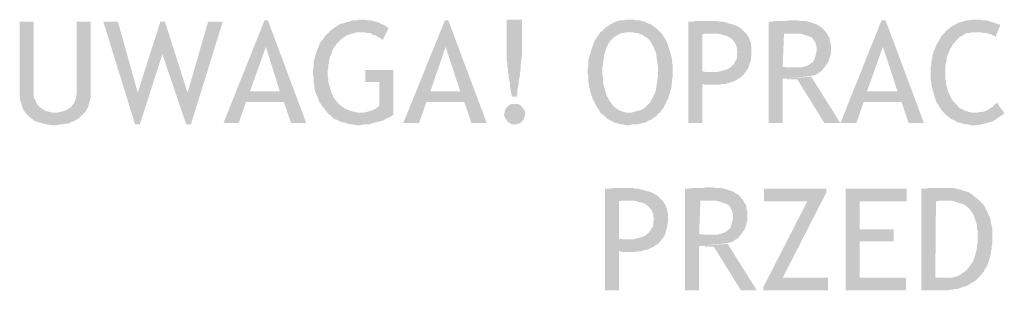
# Model space of a CAD drawing. Header units: millimetres. Extents: x -14047 to 49934, y -21523 to 14989.
# Tile 190 of 201: x 11693 to 11824, y 3869 to 3905. Entities that reach past the tile are written whole.
import ezdxf

# ---------------------------------------------------------------- set-up
doc = ezdxf.new("R2010")
doc.units = ezdxf.units.MM
doc.linetypes.add('ACAD_ISO02W100', pattern=[15, 12, -3])
doc.layers.add('A_PPOŻ', color=1, linetype='ACAD_ISO02W100', lineweight=30, true_color=0xff0000)
doc.layers.add('H', color=7, linetype='Continuous')

# ---------------------------------------------------------------- blocks, each defined once
blk = doc.blocks.new('PODKŁAD')
at = {"layer": 'H', "linetype": 'Continuous'}
for points in [[(14759.79, 6266.68), (14765.26, 6280.35), (14765.7, 6280.35), (14765.44, 6276.82), (14763.32, 6270.91), (14767.82, 6269.5), (14762.79, 6269.5), (14761.82, 6266.68)], [(14768.79, 6266.68), (14767.82, 6269.5), (14763.32, 6270.91), (14767.29, 6270.91), (14765.44, 6276.82), (14765.7, 6280.35), (14770.81, 6266.68)], [(14780.95, 6277.7), (14780.69, 6277.96), (14780.33, 6278.14), (14780.07, 6278.32), (14779.72, 6278.4), (14779.45, 6278.58), (14779.19, 6278.67), (14778.84, 6278.67), (14778.57, 6278.76), (14778.31, 6278.76), (14773.99, 6278.93), (14774.43, 6279.29), (14774.7, 6279.46), (14774.96, 6279.64), (14775.22, 6279.82), (14775.49, 6279.9), (14775.84, 6279.99), (14776.1, 6280.08), (14776.45, 6280.17), (14776.72, 6280.26), (14777.07, 6280.35), (14777.42, 6280.35), (14777.78, 6280.43), (14778.13, 6280.43), (14778.66, 6280.43), (14779.01, 6280.35), (14779.36, 6280.35), (14779.98, 6280.17), (14780.33, 6280.08), (14780.86, 6279.82), (14781.13, 6279.73), (14781.39, 6279.55), (14781.66, 6279.38), (14781.75, 6279.29)], [(14783.69, 6266.68), (14789.24, 6280.35), (14789.68, 6280.35), (14789.33, 6276.82), (14787.3, 6270.91), (14791.8, 6269.5), (14786.77, 6269.5), (14785.8, 6266.68)], [(14792.77, 6266.68), (14791.8, 6269.5), (14787.3, 6270.91), (14791.27, 6270.91), (14789.33, 6276.82), (14789.68, 6280.35), (14794.8, 6266.68)], [(14798.15, 6270.2), (14797.97, 6271.08), (14797.89, 6271.53), (14797.89, 6271.97), (14797.71, 6272.76), (14797.71, 6273.11), (14797.62, 6273.47), (14797.62, 6273.82), (14797.53, 6274.17), (14797.53, 6274.52), (14797.53, 6274.79), (14797.44, 6275.14), (14797.44, 6275.67), (14797.44, 6275.85), (14797.44, 6276.11), (14797.44, 6280.43), (14799.47, 6280.43), (14799.47, 6276.46), (14799.47, 6276.29), (14799.47, 6276.02), (14799.47, 6275.85), (14799.47, 6275.58), (14799.38, 6275.05), (14799.3, 6274.44), (14799.3, 6273.73), (14799.21, 6273.38), (14799.21, 6273.03), (14799.03, 6272.23), (14799.03, 6271.88), (14798.94, 6271.44), (14798.86, 6271), (14798.86, 6270.56), (14798.77, 6270.2)], [(14813.31, 6266.41), (14812.96, 6266.5), (14812.7, 6266.5), (14812.35, 6266.59), (14812.08, 6266.68), (14811.73, 6266.76), (14811.47, 6266.94), (14811.2, 6267.03), (14810.94, 6267.2), (14810.67, 6267.38), (14810.5, 6267.56), (14810.23, 6267.82), (14809.97, 6268), (14809.79, 6268.26), (14809.7, 6268.44), (14809.53, 6268.7), (14809.35, 6268.97), (14809.09, 6269.5), (14808.82, 6270.03), (14808.73, 6270.29), (14808.56, 6270.91), (14808.47, 6271.26), (14808.38, 6271.61), (14808.38, 6271.88), (14808.29, 6272.23), (14808.29, 6272.58), (14808.29, 6272.94), (14808.2, 6273.29), (14808.2, 6273.91), (14808.29, 6274.26), (14808.29, 6274.61), (14808.29, 6274.97), (14808.38, 6275.32), (14808.47, 6275.58), (14808.56, 6275.94), (14808.73, 6276.55), (14808.82, 6276.82), (14808.91, 6277.08), (14809.17, 6277.7), (14809.35, 6277.96), (14809.53, 6278.23), (14809.7, 6278.49), (14809.88, 6278.76), (14810.14, 6278.93), (14810.59, 6279.38), (14810.85, 6279.55), (14811.11, 6279.73), (14811.38, 6279.9), (14811.91, 6280.17), (14812.26, 6280.26), (14812.53, 6280.35), (14812.88, 6280.35), (14813.23, 6280.43), (14813.49, 6280.43), (14814.02, 6280.43), (14814.37, 6280.43), (14814.73, 6280.35), (14815.08, 6280.35), (14815.43, 6280.26), (14815.96, 6280.08), (14816.31, 6279.9), (14816.58, 6279.82), (14816.84, 6279.64), (14817.28, 6279.29), (14817.55, 6279.11), (14817.72, 6278.85), (14813.67, 6278.76), (14813.31, 6278.76), (14813.05, 6278.67), (14812.7, 6278.67), (14812.44, 6278.49), (14812.17, 6278.4), (14811.91, 6278.23), (14811.64, 6278.05), (14811.38, 6277.79), (14811.2, 6277.61), (14811.03, 6277.35), (14810.94, 6277.17), (14810.67, 6276.64), (14810.59, 6276.38), (14810.5, 6276.02), (14810.41, 6275.76), (14810.32, 6275.41), (14810.32, 6275.05), (14810.23, 6274.7), (14810.23, 6274.35), (14810.14, 6274), (14810.14, 6273.2), (14810.23, 6272.85), (14810.23, 6272.5), (14810.23, 6272.14), (14810.32, 6271.79), (14810.5, 6271.17), (14810.59, 6270.82), (14810.67, 6270.56), (14810.76, 6270.29), (14810.94, 6270.03), (14811.03, 6269.76), (14811.29, 6269.41), (14811.47, 6269.14), (14811.73, 6268.88), (14811.91, 6268.7), (14812.17, 6268.53), (14812.44, 6268.35), (14812.7, 6268.26), (14813.05, 6268.17), (14813.31, 6268.09), (14813.67, 6268.09), (14817.81, 6268.09), (14817.55, 6267.91), (14817.37, 6267.65), (14817.11, 6267.47), (14816.84, 6267.29), (14816.58, 6267.12), (14816.31, 6267.03), (14816.05, 6266.85), (14815.78, 6266.76), (14815.43, 6266.68), (14815.17, 6266.59), (14814.81, 6266.5), (14814.46, 6266.5), (14814.11, 6266.5), (14813.76, 6266.41)], [(14832.28, 6266.68), (14832.28, 6280.17), (14832.63, 6280.17), (14833.07, 6280.26), (14833.51, 6280.26), (14833.78, 6280.26), (14834.22, 6280.26), (14834.57, 6280.26), (14834.92, 6280.35), (14835.19, 6280.35), (14836.07, 6280.35), (14836.51, 6280.26), (14837.22, 6280.26), (14837.48, 6280.17), (14837.83, 6280.08), (14838.1, 6279.99), (14838.63, 6279.82), (14838.89, 6279.64), (14839.16, 6279.46), (14839.33, 6279.38), (14839.51, 6279.2), (14839.68, 6279.02), (14839.86, 6278.76), (14835.28, 6278.58), (14835.01, 6278.58), (14834.75, 6278.58), (14834.3, 6278.58), (14834.13, 6274.17), (14834.83, 6274.08), (14835.19, 6274.08), (14835.45, 6274.08), (14839.51, 6273.91), (14839.33, 6273.64), (14839.07, 6273.47), (14838.8, 6273.29), (14838.54, 6273.11), (14838.19, 6273.03), (14837.92, 6272.94), (14834.13, 6272.58), (14834.13, 6266.68)], [(14841.8, 6266.68), (14847.27, 6280.35), (14847.8, 6280.35), (14847.45, 6276.82), (14845.33, 6270.91), (14849.92, 6269.5), (14844.89, 6269.5), (14843.92, 6266.68)], [(14850.88, 6266.68), (14849.92, 6269.5), (14845.33, 6270.91), (14849.39, 6270.91), (14847.45, 6276.82), (14847.8, 6280.35), (14852.91, 6266.68)], [(14862.43, 6278.14), (14862.26, 6278.23), (14861.99, 6278.4), (14861.73, 6278.49), (14861.46, 6278.58), (14861.11, 6278.67), (14860.76, 6278.67), (14860.41, 6278.76), (14860.05, 6278.76), (14859.61, 6278.76), (14855.82, 6278.93), (14856.08, 6279.11), (14856.61, 6279.55), (14857.14, 6279.82), (14857.41, 6279.99), (14857.67, 6280.08), (14858.02, 6280.17), (14858.29, 6280.26), (14858.64, 6280.35), (14858.91, 6280.35), (14859.26, 6280.43), (14859.96, 6280.43), (14860.41, 6280.43), (14860.76, 6280.35), (14861.11, 6280.35), (14861.46, 6280.26), (14861.73, 6280.17), (14862.08, 6280.08), (14862.35, 6279.99), (14862.61, 6279.9), (14862.87, 6279.82), (14863.05, 6279.73)], [(14737.04, 6266.41), (14736.34, 6266.5), (14735.63, 6266.68), (14735.37, 6266.76), (14735.1, 6266.85), (14734.75, 6266.94), (14734.48, 6267.12), (14734.31, 6267.29), (14734.04, 6267.47), (14733.69, 6267.82), (14733.51, 6268), (14733.34, 6268.26), (14733.16, 6268.53), (14733.07, 6268.79), (14732.98, 6269.06), (14732.9, 6269.41), (14732.81, 6269.67), (14732.72, 6270.03), (14732.72, 6270.38), (14732.72, 6270.82), (14732.72, 6280.17), (14734.57, 6280.17), (14734.57, 6270.91), (14734.57, 6270.56), (14734.57, 6270.29), (14734.66, 6269.94), (14734.84, 6269.67), (14734.92, 6269.41), (14735.1, 6269.14), (14735.28, 6268.88), (14735.54, 6268.7), (14735.81, 6268.53), (14736.07, 6268.35), (14736.34, 6268.26), (14736.69, 6268.17), (14737.04, 6268.09), (14737.39, 6268.09), (14741.36, 6268.09), (14741.09, 6267.82), (14740.92, 6267.65), (14740.65, 6267.38), (14740.39, 6267.2), (14740.21, 6267.12), (14739.95, 6266.94), (14739.59, 6266.85), (14739.33, 6266.68), (14738.98, 6266.59), (14738.71, 6266.59), (14738.36, 6266.5), (14738.01, 6266.5), (14737.66, 6266.41)], [(14741.36, 6268.09), (14737.39, 6268.09), (14737.75, 6268.09), (14738.1, 6268.17), (14738.45, 6268.26), (14738.71, 6268.35), (14738.98, 6268.44), (14739.24, 6268.62), (14739.51, 6268.79), (14739.77, 6269.14), (14739.95, 6269.32), (14740.04, 6269.59), (14740.21, 6269.94), (14740.21, 6270.2), (14740.3, 6270.56), (14740.3, 6270.91), (14740.3, 6280.17), (14742.15, 6280.17), (14742.15, 6270.82), (14742.15, 6270.11), (14742.06, 6269.76), (14741.98, 6269.41), (14741.89, 6269.14), (14741.8, 6268.79), (14741.62, 6268.53), (14741.53, 6268.26)], [(14748.06, 6266.5), (14743.83, 6280.17), (14745.77, 6280.17), (14748.41, 6270.73)], [(14748.06, 6266.5), (14748.41, 6270.73), (14751.41, 6280.17), (14752.03, 6280.17), (14751.68, 6275.85), (14748.68, 6266.5)], [(14754.85, 6266.5), (14751.68, 6275.85), (14752.03, 6280.17), (14755.03, 6270.73)], [(14754.85, 6266.5), (14755.03, 6270.73), (14757.76, 6280.17), (14759.7, 6280.17), (14755.47, 6266.5)], [(14821.6, 6266.68), (14821.6, 6280.17), (14822.13, 6280.17), (14822.58, 6280.26), (14822.93, 6280.26), (14823.28, 6280.26), (14823.63, 6280.26), (14824.52, 6280.26), (14824.96, 6280.26), (14825.31, 6280.26), (14825.75, 6280.17), (14826.1, 6280.17), (14826.46, 6280.08), (14826.81, 6279.99), (14827.07, 6279.9), (14827.43, 6279.82), (14827.69, 6279.73), (14827.95, 6279.64), (14828.22, 6279.46), (14828.4, 6279.38), (14828.66, 6279.2), (14828.84, 6279.02), (14829.19, 6278.67), (14824.43, 6278.58), (14824.16, 6278.58), (14823.81, 6278.58), (14823.46, 6278.49), (14823.46, 6273.55), (14823.99, 6273.47), (14824.34, 6273.47), (14824.6, 6273.47), (14829.1, 6273.38), (14828.93, 6273.11), (14828.75, 6272.94), (14828.57, 6272.76), (14828.31, 6272.67), (14828.13, 6272.5), (14827.6, 6272.23), (14827.34, 6272.14), (14827.07, 6272.05), (14826.72, 6271.97), (14826.46, 6271.88), (14823.46, 6271.88), (14823.46, 6266.68)], [(14773.64, 6268), (14773.46, 6268.26), (14773.2, 6268.62), (14773.02, 6268.79), (14772.84, 6269.06), (14772.67, 6269.32), (14772.49, 6269.59), (14772.4, 6269.85), (14772.31, 6270.2), (14772.14, 6270.47), (14772.05, 6270.73), (14771.96, 6271.08), (14771.87, 6271.44), (14771.87, 6271.7), (14771.79, 6272.05), (14771.79, 6272.41), (14771.79, 6272.76), (14771.7, 6273.11), (14771.7, 6273.73), (14771.79, 6274.08), (14771.79, 6274.44), (14771.79, 6274.79), (14771.87, 6275.14), (14771.96, 6275.41), (14772.14, 6276.11), (14772.23, 6276.38), (14772.49, 6276.91), (14772.58, 6277.26), (14772.76, 6277.52), (14772.93, 6277.7), (14773.11, 6277.96), (14773.28, 6278.23), (14773.55, 6278.49), (14773.73, 6278.67), (14773.99, 6278.93), (14778.22, 6278.76), (14777.87, 6278.76), (14777.51, 6278.76), (14777.25, 6278.67), (14776.9, 6278.58), (14776.63, 6278.49), (14776.28, 6278.4), (14776.01, 6278.23), (14775.75, 6278.05), (14775.49, 6277.88), (14775.05, 6277.43), (14774.87, 6277.26), (14774.7, 6276.99), (14774.52, 6276.82), (14774.25, 6276.29), (14774.17, 6275.94), (14773.9, 6275.41), (14773.81, 6274.7), (14773.73, 6274.35), (14773.73, 6274), (14773.64, 6273.64), (14773.64, 6272.94), (14773.73, 6272.58), (14773.73, 6272.23), (14773.81, 6271.88), (14773.9, 6271.61), (14773.99, 6271.26), (14774.08, 6271), (14774.17, 6270.64), (14774.34, 6270.38), (14774.43, 6270.11), (14774.61, 6269.85), (14774.78, 6269.67), (14775.05, 6269.32), (14775.31, 6269.06), (14775.58, 6268.88), (14775.84, 6268.7), (14776.1, 6268.53), (14776.63, 6268.35), (14777.25, 6268.17), (14777.6, 6268.09), (14777.95, 6268.09), (14778.13, 6268.09)], [(14813.67, 6268.09), (14814.02, 6268.09), (14814.37, 6268.17), (14814.64, 6268.26), (14814.99, 6268.35), (14815.25, 6268.44), (14815.52, 6268.53), (14815.78, 6268.7), (14816.05, 6268.97), (14816.23, 6269.14), (14816.49, 6269.41), (14816.58, 6269.5), (14816.67, 6269.76), (14816.84, 6270.03), (14816.93, 6270.29), (14817.11, 6270.56), (14817.2, 6270.82), (14817.28, 6271.08), (14817.37, 6271.79), (14817.46, 6272.14), (14817.46, 6272.5), (14817.55, 6272.85), (14817.55, 6273.2), (14817.55, 6274), (14817.55, 6274.35), (14817.46, 6274.7), (14817.37, 6275.41), (14817.28, 6276.11), (14817.11, 6276.38), (14817.02, 6276.64), (14816.93, 6276.91), (14816.75, 6277.17), (14816.67, 6277.35), (14816.49, 6277.61), (14816.31, 6277.79), (14816.14, 6277.96), (14815.96, 6278.14), (14815.7, 6278.23), (14815.52, 6278.4), (14815.25, 6278.49), (14815.08, 6278.58), (14814.81, 6278.67), (14814.55, 6278.67), (14814.2, 6278.76), (14813.93, 6278.76), (14813.67, 6278.76), (14817.72, 6278.85), (14817.99, 6278.67), (14818.17, 6278.4), (14818.34, 6278.14), (14818.52, 6277.88), (14818.78, 6277.35), (14818.87, 6277.08), (14818.96, 6276.82), (14819.14, 6276.2), (14819.22, 6275.94), (14819.31, 6275.58), (14819.4, 6275.23), (14819.4, 6274.88), (14819.49, 6274.52), (14819.49, 6274.17), (14819.49, 6273.73), (14819.49, 6273.2), (14819.49, 6272.76), (14819.4, 6272.41), (14819.4, 6272.05), (14819.31, 6271.35), (14819.22, 6271.08), (14819.14, 6270.73), (14819.05, 6270.47), (14818.96, 6270.11), (14818.87, 6269.85), (14818.69, 6269.59), (14818.61, 6269.32), (14818.43, 6269.06), (14818.34, 6268.79), (14817.99, 6268.35), (14817.81, 6268.09)], [(14829.1, 6273.38), (14824.69, 6273.47), (14825.04, 6273.47), (14825.4, 6273.47), (14825.75, 6273.55), (14826.1, 6273.64), (14826.37, 6273.73), (14826.72, 6273.82), (14826.9, 6273.91), (14827.16, 6274.08), (14827.34, 6274.26), (14827.51, 6274.44), (14827.69, 6274.61), (14827.78, 6274.88), (14827.95, 6275.05), (14828.04, 6275.32), (14828.04, 6275.58), (14828.04, 6275.94), (14828.13, 6276.11), (14828.04, 6276.46), (14828.04, 6276.73), (14827.95, 6276.99), (14827.87, 6277.17), (14827.78, 6277.43), (14827.6, 6277.61), (14827.43, 6277.79), (14827.25, 6277.96), (14827.07, 6278.05), (14826.81, 6278.23), (14826.54, 6278.32), (14826.19, 6278.4), (14825.93, 6278.49), (14825.57, 6278.58), (14825.13, 6278.58), (14824.78, 6278.58), (14824.43, 6278.58), (14829.19, 6278.67), (14829.37, 6278.49), (14829.45, 6278.32), (14829.63, 6278.05), (14829.72, 6277.88), (14829.81, 6277.61), (14829.9, 6277.35), (14829.9, 6277.17), (14829.98, 6276.82), (14829.98, 6276.55), (14829.98, 6276.02), (14829.98, 6275.67), (14829.9, 6275.41), (14829.9, 6275.05), (14829.81, 6274.79), (14829.72, 6274.52), (14829.63, 6274.26), (14829.54, 6274), (14829.28, 6273.55)], [(14839.51, 6273.91), (14835.45, 6274.08), (14835.89, 6274.08), (14836.25, 6274.08), (14836.6, 6274.08), (14836.95, 6274.17), (14837.22, 6274.26), (14837.48, 6274.35), (14837.74, 6274.52), (14838.1, 6274.79), (14838.27, 6274.97), (14838.36, 6275.23), (14838.45, 6275.49), (14838.54, 6275.85), (14838.63, 6276.2), (14838.63, 6276.46), (14838.63, 6276.82), (14838.54, 6277.17), (14838.45, 6277.43), (14838.27, 6277.7), (14838.1, 6277.96), (14837.83, 6278.14), (14837.57, 6278.23), (14837.3, 6278.32), (14837.04, 6278.4), (14836.77, 6278.49), (14836.42, 6278.58), (14836.07, 6278.58), (14835.72, 6278.58), (14835.28, 6278.58), (14839.86, 6278.76), (14840.04, 6278.58), (14840.13, 6278.32), (14840.3, 6278.14), (14840.39, 6277.88), (14840.39, 6277.61), (14840.48, 6277.35), (14840.57, 6276.99), (14840.57, 6276.73), (14840.57, 6276.46), (14840.57, 6276.11), (14840.48, 6275.76), (14840.39, 6275.49), (14840.3, 6275.14), (14840.21, 6274.88), (14840.04, 6274.61), (14839.86, 6274.35), (14839.77, 6274.17)], [(14859.17, 6266.41), (14858.82, 6266.5), (14858.47, 6266.5), (14857.85, 6266.68), (14857.5, 6266.76), (14857.23, 6266.85), (14856.97, 6267.03), (14856.44, 6267.29), (14855.91, 6267.73), (14855.73, 6267.91), (14855.47, 6268.17), (14855.29, 6268.35), (14855.11, 6268.62), (14854.94, 6268.79), (14854.85, 6269.06), (14854.67, 6269.32), (14854.5, 6269.59), (14854.41, 6269.94), (14854.32, 6270.2), (14854.14, 6270.82), (14854.06, 6271.08), (14853.97, 6271.44), (14853.88, 6271.79), (14853.88, 6272.14), (14853.79, 6272.5), (14853.79, 6273.2), (14853.79, 6273.73), (14853.79, 6274.08), (14853.88, 6274.44), (14853.88, 6274.79), (14853.97, 6275.14), (14854.06, 6275.76), (14854.14, 6276.11), (14854.41, 6276.64), (14854.5, 6276.99), (14854.67, 6277.26), (14855.11, 6278.05), (14855.29, 6278.32), (14855.64, 6278.67), (14855.82, 6278.93), (14859.61, 6278.76), (14859.35, 6278.76), (14858.99, 6278.67), (14858.73, 6278.67), (14858.38, 6278.58), (14858.11, 6278.4), (14857.85, 6278.23), (14857.58, 6278.05), (14857.41, 6277.88), (14857.14, 6277.61), (14856.97, 6277.35), (14856.79, 6277.26), (14856.52, 6276.73), (14856.35, 6276.46), (14856.26, 6276.2), (14856.08, 6275.85), (14855.91, 6275.32), (14855.91, 6274.97), (14855.73, 6274.26), (14855.73, 6273.91), (14855.73, 6273.55), (14855.73, 6272.94), (14855.73, 6272.58), (14855.82, 6272.23), (14855.82, 6271.88), (14855.91, 6271.53), (14856, 6271.26), (14856.08, 6270.91), (14856.35, 6270.38), (14856.44, 6270.11), (14856.61, 6269.85), (14856.79, 6269.59), (14857.05, 6269.32), (14857.32, 6269.06), (14857.5, 6268.79), (14857.76, 6268.62), (14858.02, 6268.53), (14858.29, 6268.35), (14858.91, 6268.17), (14859.26, 6268.09), (14859.52, 6268.09), (14863.58, 6268), (14863.4, 6267.82), (14863.14, 6267.65), (14862.87, 6267.47), (14862.61, 6267.29), (14862.35, 6267.12), (14862.08, 6266.94), (14861.82, 6266.85), (14861.46, 6266.76), (14861.2, 6266.68), (14860.85, 6266.59), (14860.49, 6266.5), (14859.88, 6266.41)], [(14777.42, 6266.41), (14777.07, 6266.5), (14776.72, 6266.5), (14776.37, 6266.59), (14776.1, 6266.68), (14775.75, 6266.76), (14775.49, 6266.85), (14775.22, 6266.94), (14774.87, 6267.12), (14774.61, 6267.2), (14774.34, 6267.38), (14774.17, 6267.56), (14773.9, 6267.82), (14773.64, 6268), (14778.13, 6268.09), (14778.48, 6268.09), (14778.84, 6268.17), (14779.19, 6268.26), (14779.45, 6268.35), (14779.72, 6268.44), (14780.07, 6268.62), (14780.25, 6268.79), (14780.51, 6268.97), (14780.51, 6272.14), (14778.66, 6272.14), (14778.66, 6273.73), (14782.36, 6273.73), (14782.36, 6267.82), (14782.19, 6267.65), (14781.92, 6267.47), (14781.66, 6267.38), (14781.31, 6267.2), (14781.04, 6267.03), (14780.69, 6266.94), (14780.33, 6266.85), (14779.63, 6266.68), (14779.36, 6266.59), (14779.01, 6266.5), (14778.39, 6266.5), (14778.04, 6266.41)], [(14839.68, 6266.68), (14836.07, 6272.5), (14835.89, 6272.5), (14835.63, 6272.5), (14835.28, 6272.5), (14834.92, 6272.5), (14834.57, 6272.58), (14834.13, 6272.58), (14837.92, 6272.85), (14841.8, 6266.68)], [(14824.6, 6271.79), (14824.34, 6271.79), (14823.9, 6271.79), (14823.46, 6271.88), (14826.46, 6271.88), (14826.1, 6271.88), (14825.75, 6271.79), (14825.4, 6271.79), (14824.96, 6271.79)], [(14798.5, 6266.5), (14798.15, 6266.5), (14797.89, 6266.68), (14797.62, 6266.85), (14797.36, 6267.2), (14797.18, 6267.47), (14797.09, 6267.73), (14797.18, 6268.17), (14797.27, 6268.53), (14797.44, 6268.79), (14797.8, 6269.06), (14798.06, 6269.23), (14798.41, 6269.23), (14798.86, 6269.23), (14799.12, 6269.14), (14799.38, 6268.97), (14799.65, 6268.62), (14799.83, 6268.35), (14799.91, 6268), (14799.83, 6267.56), (14799.74, 6267.29), (14799.56, 6267.03), (14799.21, 6266.68), (14798.94, 6266.59), (14798.59, 6266.5)], [(14863.58, 6268), (14859.7, 6268.09), (14860.05, 6268.09), (14860.41, 6268.17), (14860.67, 6268.17), (14861.02, 6268.26), (14861.55, 6268.53), (14861.82, 6268.7), (14862.08, 6268.88), (14862.26, 6269.14), (14862.52, 6269.32), (14862.61, 6269.41)], [(14821.16, 6244.46), (14821.16, 6257.95), (14821.52, 6257.95), (14821.96, 6258.04), (14822.4, 6258.04), (14822.66, 6258.04), (14823.1, 6258.04), (14823.46, 6258.04), (14823.81, 6258.13), (14824.07, 6258.13), (14824.96, 6258.13), (14825.4, 6258.04), (14826.1, 6258.04), (14826.37, 6257.95), (14826.72, 6257.86), (14826.98, 6257.77), (14827.51, 6257.6), (14827.78, 6257.42), (14828.04, 6257.24), (14828.22, 6257.16), (14828.4, 6256.98), (14828.57, 6256.8), (14828.75, 6256.54), (14824.16, 6256.36), (14823.9, 6256.36), (14823.63, 6256.36), (14823.19, 6256.36), (14823.02, 6251.95), (14823.72, 6251.86), (14824.07, 6251.86), (14824.34, 6251.86), (14828.4, 6251.69), (14828.22, 6251.42), (14827.95, 6251.25), (14827.69, 6251.07), (14827.43, 6250.89), (14827.07, 6250.81), (14826.81, 6250.72), (14823.02, 6250.36), (14823.02, 6244.46)], [(14810.5, 6244.46), (14810.5, 6257.95), (14811.03, 6257.95), (14811.47, 6258.04), (14811.82, 6258.04), (14812.17, 6258.04), (14812.53, 6258.04), (14813.4, 6258.04), (14813.84, 6258.04), (14814.2, 6258.04), (14814.64, 6257.95), (14814.99, 6257.95), (14815.34, 6257.86), (14815.7, 6257.77), (14815.96, 6257.68), (14816.31, 6257.6), (14816.58, 6257.51), (14816.84, 6257.42), (14817.11, 6257.24), (14817.28, 6257.16), (14817.55, 6256.98), (14817.72, 6256.8), (14818.08, 6256.45), (14813.31, 6256.36), (14813.05, 6256.36), (14812.7, 6256.36), (14812.35, 6256.27), (14812.35, 6251.33), (14812.88, 6251.25), (14813.23, 6251.25), (14813.49, 6251.25), (14817.99, 6251.16), (14817.81, 6250.89), (14817.64, 6250.72), (14817.46, 6250.54), (14817.2, 6250.45), (14817.02, 6250.28), (14816.49, 6250.01), (14816.23, 6249.92), (14815.96, 6249.83), (14815.61, 6249.75), (14815.34, 6249.66), (14812.35, 6249.66), (14812.35, 6244.46)], [(14831.57, 6244.46), (14831.57, 6244.9), (14837.39, 6256.27), (14831.66, 6256.27), (14831.66, 6257.95), (14839.95, 6257.95), (14839.95, 6257.51), (14834.13, 6246.13), (14840.13, 6246.13), (14840.13, 6244.46)], [(14842.51, 6244.46), (14842.51, 6257.95), (14850.62, 6257.95), (14850.62, 6256.27), (14844.36, 6256.27), (14844.36, 6252.57), (14848.86, 6252.57), (14848.86, 6250.98), (14844.36, 6250.98), (14844.36, 6246.13), (14850.53, 6246.13), (14850.53, 6244.46)], [(14852.56, 6244.46), (14852.56, 6257.95), (14853, 6257.95), (14853.53, 6258.04), (14853.88, 6258.04), (14854.32, 6258.04), (14854.67, 6258.04), (14854.94, 6258.04), (14855.2, 6258.04), (14856.26, 6258.04), (14856.61, 6258.04), (14856.88, 6258.04), (14857.23, 6257.95), (14857.58, 6257.86), (14857.94, 6257.77), (14858.2, 6257.68), (14858.47, 6257.6), (14858.82, 6257.51), (14859.08, 6257.33), (14859.35, 6257.16), (14859.52, 6256.98), (14859.79, 6256.8), (14860.23, 6256.45), (14855.73, 6256.36), (14855.29, 6256.36), (14854.94, 6256.36), (14854.5, 6256.27), (14854.41, 6246.22), (14854.67, 6246.13), (14854.94, 6246.13), (14855.29, 6246.13), (14855.64, 6246.13), (14855.91, 6246.13), (14859.96, 6245.95), (14859.79, 6245.78), (14859.52, 6245.6), (14859.35, 6245.51), (14859.08, 6245.34), (14858.91, 6245.25), (14858.64, 6245.07), (14858.38, 6244.98), (14857.85, 6244.81), (14857.58, 6244.72), (14857.32, 6244.63), (14856.97, 6244.63), (14856.7, 6244.54), (14856.35, 6244.54), (14856.08, 6244.46), (14855.73, 6244.46)], [(14817.99, 6251.16), (14813.58, 6251.25), (14813.93, 6251.25), (14814.28, 6251.25), (14814.64, 6251.33), (14814.99, 6251.42), (14815.25, 6251.51), (14815.61, 6251.6), (14815.78, 6251.69), (14816.05, 6251.86), (14816.23, 6252.04), (14816.4, 6252.22), (14816.58, 6252.39), (14816.67, 6252.66), (14816.84, 6252.83), (14816.93, 6253.1), (14816.93, 6253.36), (14816.93, 6253.72), (14817.02, 6253.89), (14816.93, 6254.24), (14816.93, 6254.51), (14816.84, 6254.77), (14816.75, 6254.95), (14816.67, 6255.21), (14816.49, 6255.39), (14816.31, 6255.57), (14816.14, 6255.74), (14815.96, 6255.83), (14815.7, 6256.01), (14815.43, 6256.1), (14815.08, 6256.18), (14814.81, 6256.27), (14814.46, 6256.36), (14814.02, 6256.36), (14813.67, 6256.36), (14813.31, 6256.36), (14818.08, 6256.45), (14818.25, 6256.27), (14818.34, 6256.1), (14818.52, 6255.83), (14818.61, 6255.66), (14818.69, 6255.39), (14818.78, 6255.13), (14818.78, 6254.95), (14818.87, 6254.6), (14818.87, 6254.33), (14818.87, 6253.8), (14818.87, 6253.45), (14818.78, 6253.19), (14818.78, 6252.83), (14818.69, 6252.57), (14818.61, 6252.3), (14818.52, 6252.04), (14818.43, 6251.78), (14818.17, 6251.33)], [(14828.4, 6251.69), (14824.34, 6251.86), (14824.78, 6251.86), (14825.13, 6251.86), (14825.49, 6251.86), (14825.84, 6251.95), (14826.1, 6252.04), (14826.37, 6252.13), (14826.63, 6252.3), (14826.98, 6252.57), (14827.16, 6252.75), (14827.25, 6253.01), (14827.34, 6253.27), (14827.43, 6253.63), (14827.51, 6253.98), (14827.51, 6254.24), (14827.51, 6254.6), (14827.43, 6254.95), (14827.34, 6255.21), (14827.16, 6255.48), (14826.98, 6255.74), (14826.72, 6255.92), (14826.46, 6256.01), (14826.19, 6256.1), (14825.93, 6256.18), (14825.66, 6256.27), (14825.31, 6256.36), (14824.96, 6256.36), (14824.6, 6256.36), (14824.16, 6256.36), (14828.75, 6256.54), (14828.93, 6256.36), (14829.01, 6256.1), (14829.19, 6255.92), (14829.28, 6255.66), (14829.28, 6255.39), (14829.37, 6255.13), (14829.45, 6254.77), (14829.45, 6254.51), (14829.45, 6254.24), (14829.45, 6253.89), (14829.37, 6253.54), (14829.28, 6253.27), (14829.19, 6252.92), (14829.1, 6252.66), (14828.93, 6252.39), (14828.75, 6252.13), (14828.66, 6251.95)], [(14859.96, 6245.95), (14855.91, 6246.13), (14856.26, 6246.13), (14856.61, 6246.13), (14856.88, 6246.22), (14857.23, 6246.31), (14857.5, 6246.4), (14857.76, 6246.57), (14858.02, 6246.75), (14858.29, 6246.92), (14858.55, 6247.1), (14858.73, 6247.37), (14858.91, 6247.54), (14859.08, 6247.81), (14859.26, 6248.07), (14859.44, 6248.34), (14859.52, 6248.6), (14859.61, 6248.86), (14859.7, 6249.13), (14859.79, 6249.48), (14859.88, 6249.75), (14859.96, 6250.1), (14859.96, 6250.45), (14860.05, 6250.81), (14860.05, 6251.16), (14860.05, 6251.95), (14860.05, 6252.3), (14859.96, 6252.66), (14859.96, 6253.01), (14859.88, 6253.36), (14859.79, 6253.63), (14859.7, 6253.89), (14859.61, 6254.16), (14859.52, 6254.42), (14859.35, 6254.69), (14859.17, 6254.95), (14859.08, 6255.13), (14858.73, 6255.48), (14858.47, 6255.66), (14858.29, 6255.83), (14858.02, 6255.92), (14857.76, 6256.01), (14857.23, 6256.18), (14856.97, 6256.27), (14856.7, 6256.36), (14856.35, 6256.36), (14856, 6256.36), (14855.73, 6256.36), (14860.23, 6256.45), (14860.58, 6256.1), (14860.76, 6255.92), (14860.93, 6255.66), (14861.2, 6255.13), (14861.38, 6254.86), (14861.46, 6254.6), (14861.73, 6253.98), (14861.82, 6253.36), (14861.99, 6252.66), (14861.99, 6252.3), (14861.99, 6251.95), (14861.99, 6251.42), (14861.99, 6250.98), (14861.99, 6250.63), (14861.9, 6250.28), (14861.9, 6250.01), (14861.82, 6249.66), (14861.73, 6249.04), (14861.64, 6248.78), (14861.55, 6248.42), (14861.46, 6248.16), (14861.38, 6247.89), (14861.11, 6247.37), (14860.93, 6247.19), (14860.85, 6246.92), (14860.67, 6246.75), (14860.49, 6246.48), (14860.32, 6246.31), (14860.14, 6246.13)], [(14828.57, 6244.46), (14824.96, 6250.28), (14824.78, 6250.28), (14824.52, 6250.28), (14824.16, 6250.28), (14823.81, 6250.28), (14823.46, 6250.36), (14823.02, 6250.36), (14826.81, 6250.63), (14830.69, 6244.46)], [(14813.49, 6249.57), (14813.23, 6249.57), (14812.79, 6249.57), (14812.35, 6249.66), (14815.34, 6249.66), (14814.99, 6249.66), (14814.64, 6249.57), (14814.28, 6249.57), (14813.84, 6249.57)]]:
    blk.add_hatch(color=256, dxfattribs=at).paths.add_polyline_path(points)

msp = doc.modelspace()

# ---------------------------------------------------------------- block references
at = {"layer": 'A_PPOŻ'}
msp.add_blockref('PODKŁAD', (-3039.768, -2375.465), dxfattribs=at)

doc.saveas('drawing.dxf')
